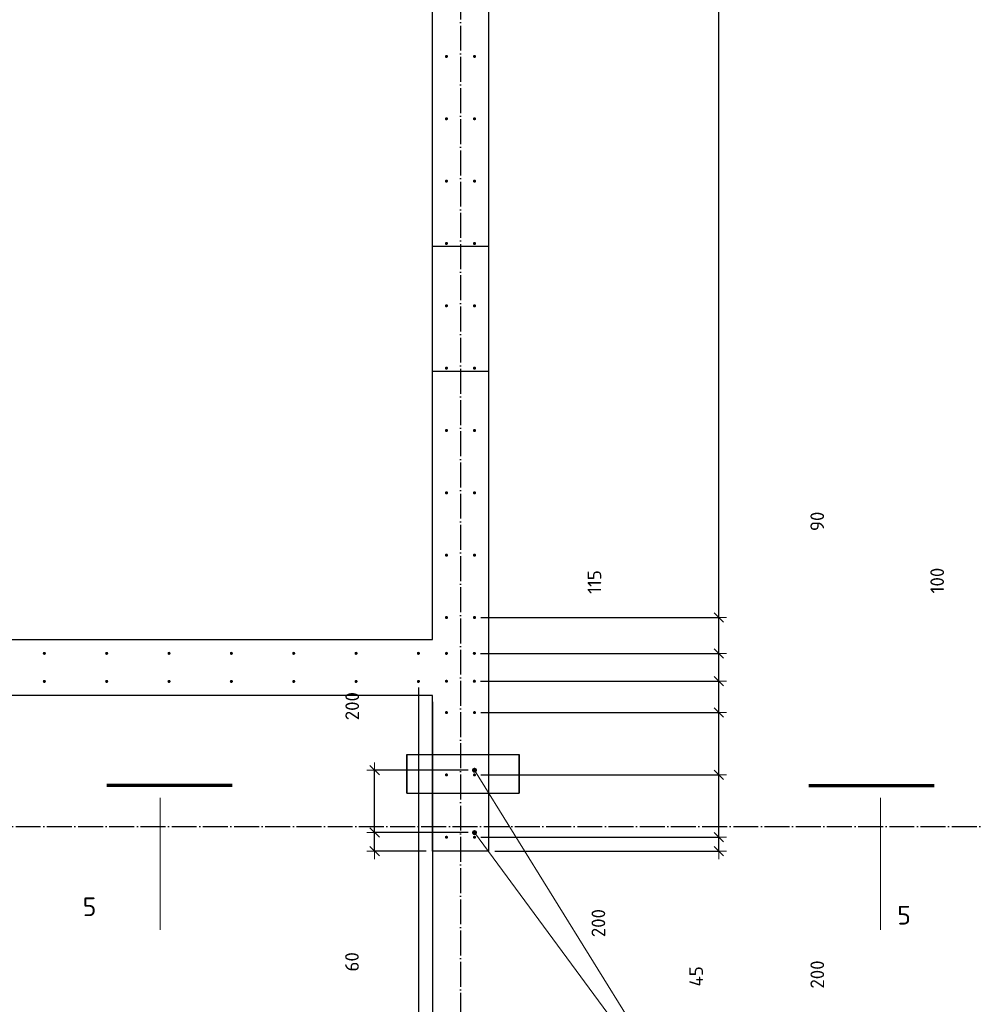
# Model space of a CAD drawing. Header units: millimetres. Extents: x 2792 to 69837, y -2757 to 29968.
# Tile 45 of 77: x 38326 to 41388, y 7829 to 10988. Entities that reach past the tile are written whole.
import ezdxf

# ---------------------------------------------------------------- set-up
doc = ezdxf.new("R2010")
doc.units = ezdxf.units.MM
doc.header["$PDMODE"] = 65
for name, pattern in [('______11', [100, 80, -10, 0, -10]), ('______5', [220, 160, -20, 20, -20]), ('________', [0])]:
    doc.linetypes.add(name, pattern=pattern)
for name, color, linetype, lineweight in [('Арм.стержн. вертикальными 1', 22, 'Continuous', 35), ('Обозначение разреза_ общее', 7, 'Continuous', 25), ('Размерная линия_ общее', 7, 'Continuous', 13)]:
    doc.layers.add(name, color=color, linetype=linetype, lineweight=lineweight)
doc.layers.add('Арм.стержн. вертикальными 2', color=7, linetype='Continuous', lineweight=35, true_color=0x006e00)
doc.layers.add('Осевая линия_ общее', color=7, linetype='______5', lineweight=13, true_color=0xa0a0a0)
doc.styles.add('ISOCPEUR', font='ISOCPEUR')
doc.dimstyles.new('DIMSTYLE_12', dxfattribs={"dimtxt": 44, "dimasz": 50, "dimexe": 0, "dimexo": 0, "dimgap": 22, "dimtad": 0, "dimdec": 0, "dimrnd": 5, "dimzin": 12, "dimdsep": 46, "dimtxsty": 'ISOCPEUR', "dimblk1": 'ALL_ML_STRICH', "dimblk2": 'ALL_ML_STRICH', "dimsah": 1, "dimcen": 0, "dimclrd": 7, "dimclre": 256, "dimclrt": 7, "dimadec": 0, "dimazin": 0, "dimtfac": 1, "dimtdec": 0, "dimtix": 1, "dimtmove": 2, "dimatfit": 3, "dimfxl": 0, "dimtvp": 1.2, "dimtzin": 0, "dimlwd": 0, "dimlwe": -3, "dimarcsym": 0})
doc.dimstyles.new('DIMSTYLE_15', dxfattribs={"dimtxt": 44, "dimasz": 50, "dimexe": 0, "dimexo": 0, "dimgap": 22, "dimtad": 0, "dimdec": 0, "dimrnd": 5, "dimzin": 12, "dimdsep": 46, "dimtxsty": 'ISOCPEUR', "dimblk1": 'ALL_ML_STRICH', "dimblk2": 'ALL_ML_STRICH', "dimsah": 1, "dimcen": 0, "dimclrd": 7, "dimclre": 256, "dimclrt": 7, "dimadec": 0, "dimazin": 0, "dimtfac": 1, "dimtdec": 0, "dimtix": 1, "dimtmove": 2, "dimatfit": 3, "dimfxl": 0, "dimtzin": 0, "dimlwd": 0, "dimlwe": -3, "dimarcsym": 0})
doc.dimstyles.new('DIMSTYLE_3', dxfattribs={"dimtxt": 44, "dimasz": 50, "dimexe": 0, "dimexo": 0, "dimgap": 22, "dimtad": 2, "dimdec": 0, "dimrnd": 5, "dimzin": 12, "dimdsep": 46, "dimtxsty": 'ISOCPEUR', "dimblk1": 'ALL_ML_STRICH', "dimblk2": 'ALL_ML_STRICH', "dimsah": 1, "dimcen": 0, "dimclrd": 7, "dimclre": 256, "dimclrt": 7, "dimadec": 0, "dimazin": 0, "dimtfac": 1, "dimtdec": 0, "dimtix": 1, "dimtmove": 2, "dimatfit": 3, "dimfxl": 0, "dimtzin": 0, "dimlwd": 0, "dimlwe": -3, "dimarcsym": 0})
doc.dimstyles.new('DIMSTYLE_8', dxfattribs={"dimtxt": 44, "dimasz": 50, "dimexe": 0, "dimexo": 0, "dimgap": 22, "dimtad": 2, "dimdec": 0, "dimrnd": 5, "dimzin": 12, "dimdsep": 46, "dimtxsty": 'ISOCPEUR', "dimblk1": 'ALL_ML_STRICH', "dimblk2": 'ALL_ML_STRICH', "dimsah": 1, "dimcen": 0, "dimclrd": 7, "dimclre": 256, "dimclrt": 7, "dimadec": 0, "dimazin": 0, "dimtfac": 1, "dimtdec": 0, "dimtix": 1, "dimtmove": 2, "dimatfit": 3, "dimfxl": 0, "dimtvp": 1.2, "dimtzin": 0, "dimlwd": 0, "dimlwe": -3, "dimarcsym": 0})

# ---------------------------------------------------------------- blocks, each defined once
blk = doc.blocks.new('ALL_ML_STRICH')
at = {"color": 0, "linetype": 'ByBlock', "lineweight": -2}
for p, q in [((-1, 0), (0.5, 0)), ((-0.3, -0.3), (0.3, 0.3)), ((0, -0.5), (0, 0.5))]:
    blk.add_line(p, q, dxfattribs=at)
blk = doc.blocks.new('*D250')
at = {"layer": 'DEFPOINTS', "color": 7, "linetype": 'Continuous', "lineweight": 13, "transparency": 33554687}
for p in [(39785, 8365), (39830, 8320), (40568.5, 8320)]:
    blk.add_point(p, dxfattribs=at)
at = {"layer": 'Размерная линия_ общее', "color": 253, "linetype": 'Continuous', "lineweight": -2, "true_color": 0xa0a0a0, "transparency": 33554687}
for p, q in [((39805, 8365), (40568.5, 8365)), ((39850, 8320), (40568.5, 8320))]:
    blk.add_line(p, q, dxfattribs=at)
at = {"layer": 'Размерная линия_ общее', "color": 7, "linetype": 'Continuous', "lineweight": -2, "transparency": 33554687}
blk.add_line((40568.5, 8320), (40568.5, 8365), dxfattribs=at)
at = {"layer": 'Размерная линия_ общее', "color": 7, "linetype": 'Continuous', "lineweight": 13, "transparency": 33554687, "xscale": 50, "yscale": 50, "zscale": 50}
for p, rotation in [((40568.5, 8365), 90), ((40568.5, 8320), 270)]:
    blk.add_blockref('ALL_ML_STRICH', p, dxfattribs=dict(at, rotation=rotation))
at = {"layer": 'Размерная линия_ общее', "color": 7, "linetype": 'Continuous', "lineweight": 13, "transparency": 33554687, "insert": (40496, 7918.8), "char_height": 44, "width": 88, "attachment_point": 5, "rotation": 90, "style": 'ISOCPEUR'}
blk.add_mtext('\\A1;{45}', dxfattribs=at)
blk = doc.blocks.new('*D251')
at = {"layer": 'DEFPOINTS', "color": 7, "linetype": 'Continuous', "lineweight": 13, "transparency": 33554687}
for p in [(39785, 8565), (39785, 8365), (40568.5, 8365)]:
    blk.add_point(p, dxfattribs=at)
at = {"layer": 'Размерная линия_ общее', "color": 253, "linetype": 'Continuous', "lineweight": -2, "true_color": 0xa0a0a0, "transparency": 33554687}
for p, q in [((39805, 8565), (40568.5, 8565)), ((39805, 8365), (40568.5, 8365))]:
    blk.add_line(p, q, dxfattribs=at)
at = {"layer": 'Размерная линия_ общее', "color": 7, "linetype": 'Continuous', "lineweight": -2, "transparency": 33554687}
blk.add_line((40568.5, 8365), (40568.5, 8565), dxfattribs=at)
at = {"layer": 'Размерная линия_ общее', "color": 7, "linetype": 'Continuous', "lineweight": 13, "transparency": 33554687, "xscale": 50, "yscale": 50, "zscale": 50}
for p, rotation in [((40568.5, 8565), 90), ((40568.5, 8365), 270)]:
    blk.add_blockref('ALL_ML_STRICH', p, dxfattribs=dict(at, rotation=rotation))
at = {"layer": 'Размерная линия_ общее', "color": 7, "linetype": 'Continuous', "lineweight": 13, "transparency": 33554687, "insert": (40884.7, 7924.7), "char_height": 44, "width": 132, "attachment_point": 5, "rotation": 90, "style": 'ISOCPEUR'}
blk.add_mtext('\\A1;{200}', dxfattribs=at)
blk = doc.blocks.new('*D252')
at = {"layer": 'DEFPOINTS', "color": 7, "linetype": 'Continuous', "lineweight": 13, "transparency": 33554687}
for p in [(39785, 8765), (39785, 8565), (40568.5, 8565)]:
    blk.add_point(p, dxfattribs=at)
at = {"layer": 'Размерная линия_ общее', "color": 253, "linetype": 'Continuous', "lineweight": -2, "true_color": 0xa0a0a0, "transparency": 33554687}
for p, q in [((39805, 8765), (40568.5, 8765)), ((39805, 8565), (40568.5, 8565))]:
    blk.add_line(p, q, dxfattribs=at)
at = {"layer": 'Размерная линия_ общее', "color": 7, "linetype": 'Continuous', "lineweight": -2, "transparency": 33554687}
blk.add_line((40568.5, 8565), (40568.5, 8765), dxfattribs=at)
at = {"layer": 'Размерная линия_ общее', "color": 7, "linetype": 'Continuous', "lineweight": 13, "transparency": 33554687, "xscale": 50, "yscale": 50, "zscale": 50}
for p, rotation in [((40568.5, 8765), 90), ((40568.5, 8565), 270)]:
    blk.add_blockref('ALL_ML_STRICH', p, dxfattribs=dict(at, rotation=rotation))
at = {"layer": 'Размерная линия_ общее', "color": 7, "linetype": 'Continuous', "lineweight": 13, "transparency": 33554687, "insert": (40182.4, 8089.6), "char_height": 44, "width": 132, "attachment_point": 5, "rotation": 90, "style": 'ISOCPEUR'}
blk.add_mtext('\\A1;{200}', dxfattribs=at)
blk = doc.blocks.new('*D253')
at = {"layer": 'DEFPOINTS', "color": 7, "linetype": 'Continuous', "lineweight": 13, "transparency": 33554687}
for p in [(39784.5, 8865.5), (39785, 8765), (40568.5, 8765)]:
    blk.add_point(p, dxfattribs=at)
at = {"layer": 'Размерная линия_ общее', "color": 253, "linetype": 'Continuous', "lineweight": -2, "true_color": 0xa0a0a0, "transparency": 33554687}
for p, q in [((39804.5, 8865.5), (40568.5, 8865.5)), ((39805, 8765), (40568.5, 8765))]:
    blk.add_line(p, q, dxfattribs=at)
at = {"layer": 'Размерная линия_ общее', "color": 7, "linetype": 'Continuous', "lineweight": -2, "transparency": 33554687}
blk.add_line((40568.5, 8765), (40568.5, 8865.5), dxfattribs=at)
at = {"layer": 'Размерная линия_ общее', "color": 7, "linetype": 'Continuous', "lineweight": 13, "transparency": 33554687, "xscale": 50, "yscale": 50, "zscale": 50}
for p, rotation in [((40568.5, 8865.5), 90), ((40568.5, 8765), 270)]:
    blk.add_blockref('ALL_ML_STRICH', p, dxfattribs=dict(at, rotation=rotation))
at = {"layer": 'Размерная линия_ общее', "color": 7, "linetype": 'Continuous', "lineweight": 13, "transparency": 33554687, "insert": (41269.3, 9188.6), "char_height": 44, "width": 132, "attachment_point": 5, "rotation": 90, "style": 'ISOCPEUR'}
blk.add_mtext('\\A1;{100}', dxfattribs=at)
blk = doc.blocks.new('*D254')
at = {"layer": 'DEFPOINTS', "color": 7, "linetype": 'Continuous', "lineweight": 13, "transparency": 33554687}
for p in [(39784.5, 8955), (39784.5, 8865.5), (40568.5, 8865.5)]:
    blk.add_point(p, dxfattribs=at)
at = {"layer": 'Размерная линия_ общее', "color": 253, "linetype": 'Continuous', "lineweight": -2, "true_color": 0xa0a0a0, "transparency": 33554687}
for p, q in [((39804.5, 8955), (40568.5, 8955)), ((39804.5, 8865.5), (40568.5, 8865.5))]:
    blk.add_line(p, q, dxfattribs=at)
at = {"layer": 'Размерная линия_ общее', "color": 7, "linetype": 'Continuous', "lineweight": -2, "transparency": 33554687}
blk.add_line((40568.5, 8865.5), (40568.5, 8955), dxfattribs=at)
at = {"layer": 'Размерная линия_ общее', "color": 7, "linetype": 'Continuous', "lineweight": 13, "transparency": 33554687, "xscale": 50, "yscale": 50, "zscale": 50}
for p, rotation in [((40568.5, 8955), 90), ((40568.5, 8865.5), 270)]:
    blk.add_blockref('ALL_ML_STRICH', p, dxfattribs=dict(at, rotation=rotation))
at = {"layer": 'Размерная линия_ общее', "color": 7, "linetype": 'Continuous', "lineweight": 13, "transparency": 33554687, "insert": (40884.5, 9378.4), "char_height": 44, "width": 88, "attachment_point": 5, "rotation": 90, "style": 'ISOCPEUR'}
blk.add_mtext('\\A1;{90}', dxfattribs=at)
blk = doc.blocks.new('*D255')
at = {"layer": 'DEFPOINTS', "color": 7, "linetype": 'Continuous', "lineweight": 13, "transparency": 33554687}
for p in [(39785, 9070), (39784.5, 8955), (40568.5, 8955)]:
    blk.add_point(p, dxfattribs=at)
at = {"layer": 'Размерная линия_ общее', "color": 253, "linetype": 'Continuous', "lineweight": -2, "true_color": 0xa0a0a0, "transparency": 33554687}
for p, q in [((39805, 9070), (40568.5, 9070)), ((39804.5, 8955), (40568.5, 8955))]:
    blk.add_line(p, q, dxfattribs=at)
at = {"layer": 'Размерная линия_ общее', "color": 7, "linetype": 'Continuous', "lineweight": -2, "transparency": 33554687}
blk.add_line((40568.5, 8955), (40568.5, 9070), dxfattribs=at)
at = {"layer": 'Размерная линия_ общее', "color": 7, "linetype": 'Continuous', "lineweight": 13, "transparency": 33554687, "xscale": 50, "yscale": 50, "zscale": 50}
for p, rotation in [((40568.5, 9070), 90), ((40568.5, 8955), 270)]:
    blk.add_blockref('ALL_ML_STRICH', p, dxfattribs=dict(at, rotation=rotation))
at = {"layer": 'Размерная линия_ общее', "color": 7, "linetype": 'Continuous', "lineweight": 13, "transparency": 33554687, "insert": (40169.6, 9183.9), "char_height": 44, "width": 132, "attachment_point": 5, "rotation": 90, "style": 'ISOCPEUR'}
blk.add_mtext('\\A1;{115}', dxfattribs=at)
blk = doc.blocks.new('*D256')
at = {"layer": 'DEFPOINTS', "color": 7, "linetype": 'Continuous', "lineweight": 13, "transparency": 33554687}
for p in [(39785, 13870), (39785, 9070), (40568.5, 9070)]:
    blk.add_point(p, dxfattribs=at)
at = {"layer": 'Размерная линия_ общее', "color": 253, "linetype": 'Continuous', "lineweight": -2, "true_color": 0xa0a0a0, "transparency": 33554687}
for p, q in [((39805, 13870), (40568.5, 13870)), ((39805, 9070), (40568.5, 9070))]:
    blk.add_line(p, q, dxfattribs=at)
at = {"layer": 'Размерная линия_ общее', "color": 7, "linetype": 'Continuous', "lineweight": -2, "transparency": 33554687}
blk.add_line((40568.5, 9070), (40568.5, 13870), dxfattribs=at)
at = {"layer": 'Размерная линия_ общее', "color": 7, "linetype": 'Continuous', "lineweight": 13, "transparency": 33554687, "xscale": 50, "yscale": 50, "zscale": 50}
for p, rotation in [((40568.5, 13870), 90), ((40568.5, 9070), 270)]:
    blk.add_blockref('ALL_ML_STRICH', p, dxfattribs=dict(at, rotation=rotation))
at = {"layer": 'Размерная линия_ общее', "color": 7, "linetype": 'Continuous', "lineweight": 13, "transparency": 33554687, "insert": (40474.5, 11314), "char_height": 44, "width": 2.2, "attachment_point": 1, "rotation": 90, "line_spacing_factor": 0.60241, "style": 'ISOCPEUR'}
blk.add_mtext('\\W0.91;24х200=4800', dxfattribs=at)
blk = doc.blocks.new('*D278')
at = {"layer": 'DEFPOINTS', "color": 7, "linetype": 'Continuous', "lineweight": 13, "transparency": 33554687}
for p in [(37205, 8865), (39605, 8865), (37205, 7342.4)]:
    blk.add_point(p, dxfattribs=at)
at = {"layer": 'Размерная линия_ общее', "color": 253, "linetype": 'Continuous', "lineweight": -2, "true_color": 0xa0a0a0, "transparency": 33554687}
for p, q in [((37205, 8845), (37205, 7342.4)), ((39605, 8845), (39605, 7342.4))]:
    blk.add_line(p, q, dxfattribs=at)
at = {"layer": 'Размерная линия_ общее', "color": 7, "linetype": 'Continuous', "lineweight": -2, "transparency": 33554687}
blk.add_line((37205, 7342.4), (39605, 7342.4), dxfattribs=at)
at = {"layer": 'Размерная линия_ общее', "color": 7, "linetype": 'Continuous', "lineweight": 13, "transparency": 33554687, "xscale": 50, "yscale": 50, "zscale": 50, "rotation": 180}
blk.add_blockref('ALL_ML_STRICH', (37205, 7342.4), dxfattribs=at)
at = {"layer": 'Размерная линия_ общее', "color": 7, "linetype": 'Continuous', "lineweight": 13, "transparency": 33554687, "xscale": 50, "yscale": 50, "zscale": 50}
blk.add_blockref('ALL_ML_STRICH', (39605, 7342.4), dxfattribs=at)
at = {"layer": 'Размерная линия_ общее', "color": 7, "linetype": 'Continuous', "lineweight": 13, "transparency": 33554687, "insert": (38255, 7436.4), "char_height": 44, "width": 2.2, "attachment_point": 1, "line_spacing_factor": 0.60241, "style": 'ISOCPEUR'}
blk.add_mtext('\\W0.91;12х200=2400', dxfattribs=at)
blk = doc.blocks.new('*D279')
at = {"layer": 'DEFPOINTS', "color": 7, "linetype": 'Continuous', "lineweight": 13, "transparency": 33554687}
for p in [(39605, 8865), (39650, 8820), (39605, 7342.4)]:
    blk.add_point(p, dxfattribs=at)
at = {"layer": 'Размерная линия_ общее', "color": 253, "linetype": 'Continuous', "lineweight": -2, "true_color": 0xa0a0a0, "transparency": 33554687}
for p, q in [((39605, 8845), (39605, 7342.4)), ((39650, 8800), (39650, 7342.4))]:
    blk.add_line(p, q, dxfattribs=at)
at = {"layer": 'Размерная линия_ общее', "color": 7, "linetype": 'Continuous', "lineweight": -2, "transparency": 33554687}
blk.add_line((39605, 7342.4), (39650, 7342.4), dxfattribs=at)
at = {"layer": 'Размерная линия_ общее', "color": 7, "linetype": 'Continuous', "lineweight": 13, "transparency": 33554687, "xscale": 50, "yscale": 50, "zscale": 50, "rotation": 180}
blk.add_blockref('ALL_ML_STRICH', (39605, 7342.4), dxfattribs=at)
at = {"layer": 'Размерная линия_ общее', "color": 7, "linetype": 'Continuous', "lineweight": 13, "transparency": 33554687, "xscale": 50, "yscale": 50, "zscale": 50}
blk.add_blockref('ALL_ML_STRICH', (39650, 7342.4), dxfattribs=at)
at = {"layer": 'Размерная линия_ общее', "color": 7, "linetype": 'Continuous', "lineweight": 13, "transparency": 33554687, "insert": (39779.7, 7413.9), "char_height": 44, "width": 88, "attachment_point": 5, "style": 'ISOCPEUR'}
blk.add_mtext('\\A1;{45}', dxfattribs=at)
blk = doc.blocks.new('*D386')
at = {"layer": 'DEFPOINTS', "color": 7, "linetype": 'Continuous', "lineweight": 13, "transparency": 33554687}
for p in [(39785, 8380), (39464.7, 8320), (39650, 8320)]:
    blk.add_point(p, dxfattribs=at)
at = {"layer": 'Размерная линия_ общее', "color": 253, "linetype": 'Continuous', "lineweight": -2, "true_color": 0xa0a0a0, "transparency": 33554687}
for p, q in [((39765, 8380), (39464.7, 8380)), ((39630, 8320), (39464.7, 8320))]:
    blk.add_line(p, q, dxfattribs=at)
at = {"layer": 'Размерная линия_ общее', "color": 7, "linetype": 'Continuous', "lineweight": -2, "transparency": 33554687}
blk.add_line((39464.7, 8320), (39464.7, 8380), dxfattribs=at)
at = {"layer": 'Размерная линия_ общее', "color": 7, "linetype": 'Continuous', "lineweight": 13, "transparency": 33554687, "xscale": 50, "yscale": 50, "zscale": 50}
for p, rotation in [((39464.7, 8380), 90), ((39464.7, 8320), 270)]:
    blk.add_blockref('ALL_ML_STRICH', p, dxfattribs=dict(at, rotation=rotation))
at = {"layer": 'Размерная линия_ общее', "color": 7, "linetype": 'Continuous', "lineweight": 13, "transparency": 33554687, "insert": (39391.9, 7965.4), "char_height": 44, "width": 88, "attachment_point": 5, "rotation": 90, "style": 'ISOCPEUR'}
blk.add_mtext('\\A1;{60}', dxfattribs=at)
blk = doc.blocks.new('*D387')
at = {"layer": 'DEFPOINTS', "color": 7, "linetype": 'Continuous', "lineweight": 13, "transparency": 33554687}
for p in [(39785, 8580), (39464.7, 8380), (39785, 8380)]:
    blk.add_point(p, dxfattribs=at)
at = {"layer": 'Размерная линия_ общее', "color": 253, "linetype": 'Continuous', "lineweight": -2, "true_color": 0xa0a0a0, "transparency": 33554687}
for p, q in [((39765, 8580), (39464.7, 8580)), ((39765, 8380), (39464.7, 8380))]:
    blk.add_line(p, q, dxfattribs=at)
at = {"layer": 'Размерная линия_ общее', "color": 7, "linetype": 'Continuous', "lineweight": -2, "transparency": 33554687}
blk.add_line((39464.7, 8380), (39464.7, 8580), dxfattribs=at)
at = {"layer": 'Размерная линия_ общее', "color": 7, "linetype": 'Continuous', "lineweight": 13, "transparency": 33554687, "xscale": 50, "yscale": 50, "zscale": 50}
for p, rotation in [((39464.7, 8580), 90), ((39464.7, 8380), 270)]:
    blk.add_blockref('ALL_ML_STRICH', p, dxfattribs=dict(at, rotation=rotation))
at = {"layer": 'Размерная линия_ общее', "color": 7, "linetype": 'Continuous', "lineweight": 13, "transparency": 33554687, "insert": (39392.7, 8785.6), "char_height": 44, "width": 132, "attachment_point": 5, "rotation": 90, "style": 'ISOCPEUR'}
blk.add_mtext('\\A1;{200}', dxfattribs=at)

msp = doc.modelspace()

# ---------------------------------------------------------------- hatches: boundary and pattern name
at = {"layer": 'Арм.стержн. вертикальными 1', "linetype": 'Continuous', "lineweight": 50, "transparency": 33554687}
for points in [[(39700, 10870), (39699.6, 10871.9), (39698.5, 10873.5), (39696.9, 10874.6), (39695, 10875), (39693.1, 10874.6), (39691.5, 10873.5), (39690.4, 10871.9), (39690, 10870), (39690.4, 10868.1), (39691.5, 10866.5), (39693.1, 10865.4), (39695, 10865), (39696.9, 10865.4), (39698.5, 10866.5), (39699.6, 10868.1)], [(39790, 10870), (39789.6, 10871.9), (39788.5, 10873.5), (39786.9, 10874.6), (39785, 10875), (39783.1, 10874.6), (39781.5, 10873.5), (39780.4, 10871.9), (39780, 10870), (39780.4, 10868.1), (39781.5, 10866.5), (39783.1, 10865.4), (39785, 10865), (39786.9, 10865.4), (39788.5, 10866.5), (39789.6, 10868.1)], [(39700, 10670), (39699.6, 10671.9), (39698.5, 10673.5), (39696.9, 10674.6), (39695, 10675), (39693.1, 10674.6), (39691.5, 10673.5), (39690.4, 10671.9), (39690, 10670), (39690.4, 10668.1), (39691.5, 10666.5), (39693.1, 10665.4), (39695, 10665), (39696.9, 10665.4), (39698.5, 10666.5), (39699.6, 10668.1)], [(39790, 10670), (39789.6, 10671.9), (39788.5, 10673.5), (39786.9, 10674.6), (39785, 10675), (39783.1, 10674.6), (39781.5, 10673.5), (39780.4, 10671.9), (39780, 10670), (39780.4, 10668.1), (39781.5, 10666.5), (39783.1, 10665.4), (39785, 10665), (39786.9, 10665.4), (39788.5, 10666.5), (39789.6, 10668.1)], [(39700, 10470), (39699.6, 10471.9), (39698.5, 10473.5), (39696.9, 10474.6), (39695, 10475), (39693.1, 10474.6), (39691.5, 10473.5), (39690.4, 10471.9), (39690, 10470), (39690.4, 10468.1), (39691.5, 10466.5), (39693.1, 10465.4), (39695, 10465), (39696.9, 10465.4), (39698.5, 10466.5), (39699.6, 10468.1)], [(39790, 10470), (39789.6, 10471.9), (39788.5, 10473.5), (39786.9, 10474.6), (39785, 10475), (39783.1, 10474.6), (39781.5, 10473.5), (39780.4, 10471.9), (39780, 10470), (39780.4, 10468.1), (39781.5, 10466.5), (39783.1, 10465.4), (39785, 10465), (39786.9, 10465.4), (39788.5, 10466.5), (39789.6, 10468.1)], [(39700, 10270), (39699.6, 10271.9), (39698.5, 10273.5), (39696.9, 10274.6), (39695, 10275), (39693.1, 10274.6), (39691.5, 10273.5), (39690.4, 10271.9), (39690, 10270), (39690.4, 10268.1), (39691.5, 10266.5), (39693.1, 10265.4), (39695, 10265), (39696.9, 10265.4), (39698.5, 10266.5), (39699.6, 10268.1)], [(39790, 10270), (39789.6, 10271.9), (39788.5, 10273.5), (39786.9, 10274.6), (39785, 10275), (39783.1, 10274.6), (39781.5, 10273.5), (39780.4, 10271.9), (39780, 10270), (39780.4, 10268.1), (39781.5, 10266.5), (39783.1, 10265.4), (39785, 10265), (39786.9, 10265.4), (39788.5, 10266.5), (39789.6, 10268.1)], [(39700, 10070), (39699.6, 10071.9), (39698.5, 10073.5), (39696.9, 10074.6), (39695, 10075), (39693.1, 10074.6), (39691.5, 10073.5), (39690.4, 10071.9), (39690, 10070), (39690.4, 10068.1), (39691.5, 10066.5), (39693.1, 10065.4), (39695, 10065), (39696.9, 10065.4), (39698.5, 10066.5), (39699.6, 10068.1)], [(39790, 10070), (39789.6, 10071.9), (39788.5, 10073.5), (39786.9, 10074.6), (39785, 10075), (39783.1, 10074.6), (39781.5, 10073.5), (39780.4, 10071.9), (39780, 10070), (39780.4, 10068.1), (39781.5, 10066.5), (39783.1, 10065.4), (39785, 10065), (39786.9, 10065.4), (39788.5, 10066.5), (39789.6, 10068.1)], [(39700, 9870), (39699.6, 9871.9), (39698.5, 9873.5), (39696.9, 9874.6), (39695, 9875), (39693.1, 9874.6), (39691.5, 9873.5), (39690.4, 9871.9), (39690, 9870), (39690.4, 9868.1), (39691.5, 9866.5), (39693.1, 9865.4), (39695, 9865), (39696.9, 9865.4), (39698.5, 9866.5), (39699.6, 9868.1)], [(39790, 9870), (39789.6, 9871.9), (39788.5, 9873.5), (39786.9, 9874.6), (39785, 9875), (39783.1, 9874.6), (39781.5, 9873.5), (39780.4, 9871.9), (39780, 9870), (39780.4, 9868.1), (39781.5, 9866.5), (39783.1, 9865.4), (39785, 9865), (39786.9, 9865.4), (39788.5, 9866.5), (39789.6, 9868.1)], [(39700, 9670), (39699.6, 9671.9), (39698.5, 9673.5), (39696.9, 9674.6), (39695, 9675), (39693.1, 9674.6), (39691.5, 9673.5), (39690.4, 9671.9), (39690, 9670), (39690.4, 9668.1), (39691.5, 9666.5), (39693.1, 9665.4), (39695, 9665), (39696.9, 9665.4), (39698.5, 9666.5), (39699.6, 9668.1)], [(39790, 9670), (39789.6, 9671.9), (39788.5, 9673.5), (39786.9, 9674.6), (39785, 9675), (39783.1, 9674.6), (39781.5, 9673.5), (39780.4, 9671.9), (39780, 9670), (39780.4, 9668.1), (39781.5, 9666.5), (39783.1, 9665.4), (39785, 9665), (39786.9, 9665.4), (39788.5, 9666.5), (39789.6, 9668.1)], [(39700, 9470), (39699.6, 9471.9), (39698.5, 9473.5), (39696.9, 9474.6), (39695, 9475), (39693.1, 9474.6), (39691.5, 9473.5), (39690.4, 9471.9), (39690, 9470), (39690.4, 9468.1), (39691.5, 9466.5), (39693.1, 9465.4), (39695, 9465), (39696.9, 9465.4), (39698.5, 9466.5), (39699.6, 9468.1)], [(39790, 9470), (39789.6, 9471.9), (39788.5, 9473.5), (39786.9, 9474.6), (39785, 9475), (39783.1, 9474.6), (39781.5, 9473.5), (39780.4, 9471.9), (39780, 9470), (39780.4, 9468.1), (39781.5, 9466.5), (39783.1, 9465.4), (39785, 9465), (39786.9, 9465.4), (39788.5, 9466.5), (39789.6, 9468.1)], [(39700, 9270), (39699.6, 9271.9), (39698.5, 9273.5), (39696.9, 9274.6), (39695, 9275), (39693.1, 9274.6), (39691.5, 9273.5), (39690.4, 9271.9), (39690, 9270), (39690.4, 9268.1), (39691.5, 9266.5), (39693.1, 9265.4), (39695, 9265), (39696.9, 9265.4), (39698.5, 9266.5), (39699.6, 9268.1)], [(39790, 9270), (39789.6, 9271.9), (39788.5, 9273.5), (39786.9, 9274.6), (39785, 9275), (39783.1, 9274.6), (39781.5, 9273.5), (39780.4, 9271.9), (39780, 9270), (39780.4, 9268.1), (39781.5, 9266.5), (39783.1, 9265.4), (39785, 9265), (39786.9, 9265.4), (39788.5, 9266.5), (39789.6, 9268.1)], [(39700, 9070), (39699.6, 9071.9), (39698.5, 9073.5), (39696.9, 9074.6), (39695, 9075), (39693.1, 9074.6), (39691.5, 9073.5), (39690.4, 9071.9), (39690, 9070), (39690.4, 9068.1), (39691.5, 9066.5), (39693.1, 9065.4), (39695, 9065), (39696.9, 9065.4), (39698.5, 9066.5), (39699.6, 9068.1)], [(39790, 9070), (39789.6, 9071.9), (39788.5, 9073.5), (39786.9, 9074.6), (39785, 9075), (39783.1, 9074.6), (39781.5, 9073.5), (39780.4, 9071.9), (39780, 9070), (39780.4, 9068.1), (39781.5, 9066.5), (39783.1, 9065.4), (39785, 9065), (39786.9, 9065.4), (39788.5, 9066.5), (39789.6, 9068.1)], [(38410, 8955), (38409.6, 8956.9), (38408.5, 8958.5), (38406.9, 8959.6), (38405, 8960), (38403.1, 8959.6), (38401.5, 8958.5), (38400.4, 8956.9), (38400, 8955), (38400.4, 8953.1), (38401.5, 8951.5), (38403.1, 8950.4), (38405, 8950), (38406.9, 8950.4), (38408.5, 8951.5), (38409.6, 8953.1)], [(38610, 8955), (38609.6, 8956.9), (38608.5, 8958.5), (38606.9, 8959.6), (38605, 8960), (38603.1, 8959.6), (38601.5, 8958.5), (38600.4, 8956.9), (38600, 8955), (38600.4, 8953.1), (38601.5, 8951.5), (38603.1, 8950.4), (38605, 8950), (38606.9, 8950.4), (38608.5, 8951.5), (38609.6, 8953.1)], [(38810, 8955), (38809.6, 8956.9), (38808.5, 8958.5), (38806.9, 8959.6), (38805, 8960), (38803.1, 8959.6), (38801.5, 8958.5), (38800.4, 8956.9), (38800, 8955), (38800.4, 8953.1), (38801.5, 8951.5), (38803.1, 8950.4), (38805, 8950), (38806.9, 8950.4), (38808.5, 8951.5), (38809.6, 8953.1)], [(39010, 8955), (39009.6, 8956.9), (39008.5, 8958.5), (39006.9, 8959.6), (39005, 8960), (39003.1, 8959.6), (39001.5, 8958.5), (39000.4, 8956.9), (39000, 8955), (39000.4, 8953.1), (39001.5, 8951.5), (39003.1, 8950.4), (39005, 8950), (39006.9, 8950.4), (39008.5, 8951.5), (39009.6, 8953.1)], [(39210, 8955), (39209.6, 8956.9), (39208.5, 8958.5), (39206.9, 8959.6), (39205, 8960), (39203.1, 8959.6), (39201.5, 8958.5), (39200.4, 8956.9), (39200, 8955), (39200.4, 8953.1), (39201.5, 8951.5), (39203.1, 8950.4), (39205, 8950), (39206.9, 8950.4), (39208.5, 8951.5), (39209.6, 8953.1)], [(39410, 8955), (39409.6, 8956.9), (39408.5, 8958.5), (39406.9, 8959.6), (39405, 8960), (39403.1, 8959.6), (39401.5, 8958.5), (39400.4, 8956.9), (39400, 8955), (39400.4, 8953.1), (39401.5, 8951.5), (39403.1, 8950.4), (39405, 8950), (39406.9, 8950.4), (39408.5, 8951.5), (39409.6, 8953.1)], [(39610, 8955), (39609.6, 8956.9), (39608.5, 8958.5), (39606.9, 8959.6), (39605, 8960), (39603.1, 8959.6), (39601.5, 8958.5), (39600.4, 8956.9), (39600, 8955), (39600.4, 8953.1), (39601.5, 8951.5), (39603.1, 8950.4), (39605, 8950), (39606.9, 8950.4), (39608.5, 8951.5), (39609.6, 8953.1)], [(39700, 8955), (39699.6, 8956.9), (39698.5, 8958.5), (39696.9, 8959.6), (39695, 8960), (39693.1, 8959.6), (39691.5, 8958.5), (39690.4, 8956.9), (39690, 8955), (39690.4, 8953.1), (39691.5, 8951.5), (39693.1, 8950.4), (39695, 8950), (39696.9, 8950.4), (39698.5, 8951.5), (39699.6, 8953.1)], [(39789.5, 8955), (39789.2, 8956.9), (39788.1, 8958.5), (39786.4, 8959.6), (39784.5, 8960), (39782.6, 8959.6), (39781, 8958.5), (39779.9, 8956.9), (39779.5, 8955), (39779.9, 8953.1), (39781, 8951.5), (39782.6, 8950.4), (39784.5, 8950), (39786.4, 8950.4), (39788.1, 8951.5), (39789.2, 8953.1)], [(38410, 8865), (38409.6, 8866.9), (38408.5, 8868.5), (38406.9, 8869.6), (38405, 8870), (38403.1, 8869.6), (38401.5, 8868.5), (38400.4, 8866.9), (38400, 8865), (38400.4, 8863.1), (38401.5, 8861.5), (38403.1, 8860.4), (38405, 8860), (38406.9, 8860.4), (38408.5, 8861.5), (38409.6, 8863.1)], [(38610, 8865), (38609.6, 8866.9), (38608.5, 8868.5), (38606.9, 8869.6), (38605, 8870), (38603.1, 8869.6), (38601.5, 8868.5), (38600.4, 8866.9), (38600, 8865), (38600.4, 8863.1), (38601.5, 8861.5), (38603.1, 8860.4), (38605, 8860), (38606.9, 8860.4), (38608.5, 8861.5), (38609.6, 8863.1)], [(38810, 8865), (38809.6, 8866.9), (38808.5, 8868.5), (38806.9, 8869.6), (38805, 8870), (38803.1, 8869.6), (38801.5, 8868.5), (38800.4, 8866.9), (38800, 8865), (38800.4, 8863.1), (38801.5, 8861.5), (38803.1, 8860.4), (38805, 8860), (38806.9, 8860.4), (38808.5, 8861.5), (38809.6, 8863.1)], [(39010, 8865), (39009.6, 8866.9), (39008.5, 8868.5), (39006.9, 8869.6), (39005, 8870), (39003.1, 8869.6), (39001.5, 8868.5), (39000.4, 8866.9), (39000, 8865), (39000.4, 8863.1), (39001.5, 8861.5), (39003.1, 8860.4), (39005, 8860), (39006.9, 8860.4), (39008.5, 8861.5), (39009.6, 8863.1)], [(39210, 8865), (39209.6, 8866.9), (39208.5, 8868.5), (39206.9, 8869.6), (39205, 8870), (39203.1, 8869.6), (39201.5, 8868.5), (39200.4, 8866.9), (39200, 8865), (39200.4, 8863.1), (39201.5, 8861.5), (39203.1, 8860.4), (39205, 8860), (39206.9, 8860.4), (39208.5, 8861.5), (39209.6, 8863.1)], [(39410, 8865), (39409.6, 8866.9), (39408.5, 8868.5), (39406.9, 8869.6), (39405, 8870), (39403.1, 8869.6), (39401.5, 8868.5), (39400.4, 8866.9), (39400, 8865), (39400.4, 8863.1), (39401.5, 8861.5), (39403.1, 8860.4), (39405, 8860), (39406.9, 8860.4), (39408.5, 8861.5), (39409.6, 8863.1)], [(39610, 8865), (39609.6, 8866.9), (39608.5, 8868.5), (39606.9, 8869.6), (39605, 8870), (39603.1, 8869.6), (39601.5, 8868.5), (39600.4, 8866.9), (39600, 8865), (39600.4, 8863.1), (39601.5, 8861.5), (39603.1, 8860.4), (39605, 8860), (39606.9, 8860.4), (39608.5, 8861.5), (39609.6, 8863.1)], [(39700, 8865.5), (39699.6, 8867.4), (39698.5, 8869), (39696.9, 8870.1), (39695, 8870.5), (39693.1, 8870.1), (39691.5, 8869), (39690.4, 8867.4), (39690, 8865.5), (39690.4, 8863.6), (39691.5, 8861.9), (39693.1, 8860.8), (39695, 8860.5), (39696.9, 8860.8), (39698.5, 8861.9), (39699.6, 8863.6)], [(39789.5, 8865.5), (39789.2, 8867.4), (39788.1, 8869), (39786.4, 8870.1), (39784.5, 8870.5), (39782.6, 8870.1), (39781, 8869), (39779.9, 8867.4), (39779.5, 8865.5), (39779.9, 8863.6), (39781, 8861.9), (39782.6, 8860.8), (39784.5, 8860.5), (39786.4, 8860.8), (39788.1, 8861.9), (39789.2, 8863.6)], [(39700, 8765), (39699.6, 8766.9), (39698.5, 8768.5), (39696.9, 8769.6), (39695, 8770), (39693.1, 8769.6), (39691.5, 8768.5), (39690.4, 8766.9), (39690, 8765), (39690.4, 8763.1), (39691.5, 8761.5), (39693.1, 8760.4), (39695, 8760), (39696.9, 8760.4), (39698.5, 8761.5), (39699.6, 8763.1)], [(39790, 8765), (39789.6, 8766.9), (39788.5, 8768.5), (39786.9, 8769.6), (39785, 8770), (39783.1, 8769.6), (39781.5, 8768.5), (39780.4, 8766.9), (39780, 8765), (39780.4, 8763.1), (39781.5, 8761.5), (39783.1, 8760.4), (39785, 8760), (39786.9, 8760.4), (39788.5, 8761.5), (39789.6, 8763.1)], [(39700, 8565), (39699.6, 8566.9), (39698.5, 8568.5), (39696.9, 8569.6), (39695, 8570), (39693.1, 8569.6), (39691.5, 8568.5), (39690.4, 8566.9), (39690, 8565), (39690.4, 8563.1), (39691.5, 8561.5), (39693.1, 8560.4), (39695, 8560), (39696.9, 8560.4), (39698.5, 8561.5), (39699.6, 8563.1)], [(39790, 8565), (39789.6, 8566.9), (39788.5, 8568.5), (39786.9, 8569.6), (39785, 8570), (39783.1, 8569.6), (39781.5, 8568.5), (39780.4, 8566.9), (39780, 8565), (39780.4, 8563.1), (39781.5, 8561.5), (39783.1, 8560.4), (39785, 8560), (39786.9, 8560.4), (39788.5, 8561.5), (39789.6, 8563.1)], [(39700, 8365), (39699.6, 8366.9), (39698.5, 8368.5), (39696.9, 8369.6), (39695, 8370), (39693.1, 8369.6), (39691.5, 8368.5), (39690.4, 8366.9), (39690, 8365), (39690.4, 8363.1), (39691.5, 8361.5), (39693.1, 8360.4), (39695, 8360), (39696.9, 8360.4), (39698.5, 8361.5), (39699.6, 8363.1)], [(39790, 8365), (39789.6, 8366.9), (39788.5, 8368.5), (39786.9, 8369.6), (39785, 8370), (39783.1, 8369.6), (39781.5, 8368.5), (39780.4, 8366.9), (39780, 8365), (39780.4, 8363.1), (39781.5, 8361.5), (39783.1, 8360.4), (39785, 8360), (39786.9, 8360.4), (39788.5, 8361.5), (39789.6, 8363.1)]]:
    msp.add_hatch(color=4, dxfattribs=at).paths.add_polyline_path(points)
at = {"layer": 'Арм.стержн. вертикальными 2', "linetype": 'Continuous', "lineweight": 50, "transparency": 33554687}
for points in [[(39793, 8580), (39792.4, 8583.1), (39790.7, 8585.7), (39788.1, 8587.4), (39785, 8588), (39781.9, 8587.4), (39779.3, 8585.7), (39777.6, 8583.1), (39777, 8580), (39777.6, 8576.9), (39779.3, 8574.3), (39781.9, 8572.6), (39785, 8572), (39788.1, 8572.6), (39790.7, 8574.3), (39792.4, 8576.9)], [(39793, 8380), (39792.4, 8383.1), (39790.7, 8385.7), (39788.1, 8387.4), (39785, 8388), (39781.9, 8387.4), (39779.3, 8385.7), (39777.6, 8383.1), (39777, 8380), (39777.6, 8376.9), (39779.3, 8374.3), (39781.9, 8372.6), (39785, 8372), (39788.1, 8372.6), (39790.7, 8374.3), (39792.4, 8376.9)]]:
    msp.add_hatch(color=7, dxfattribs=at).paths.add_polyline_path(points)

# ---------------------------------------------------------------- linework, layer by layer
at = {"color": 7, "linetype": 'Continuous', "lineweight": 25, "transparency": 33554687}
for p, q in [((39650, 9000), (39650, 12695)), ((39830, 12695), (39830, 8320)), ((37120, 9000), (39650, 9000)), ((39650, 8820), (37120, 8820)), ((39650, 8320), (39650, 8820)), ((39830, 8320), (39650, 8320))]:
    msp.add_line(p, q, dxfattribs=at)
at = {"color": 253, "linetype": '________', "lineweight": 25, "true_color": 0xababab, "transparency": 33554687}
for p, q in [((39830, 10260), (39650, 10260)), ((39650, 9860), (39830, 9860))]:
    msp.add_line(p, q, dxfattribs=at)
at = {"color": 52, "linetype": 'Continuous', "lineweight": -3, "transparency": 33554687}
for p, q in [((39568.2, 8630.7), (39928.2, 8630.7)), ((39568.2, 8630.7), (39928.2, 8630.7)), ((39568.2, 8630.7), (39568.2, 8506.4)), ((39568.2, 8506.4), (39568.2, 8630.7)), ((39928.2, 8630.7), (39928.2, 8506.4)), ((39928.2, 8506.4), (39928.2, 8630.7)), ((39568.2, 8506.4), (39928.2, 8506.4)), ((39568.2, 8506.4), (39928.2, 8506.4))]:
    msp.add_line(p, q, dxfattribs=at)
at = {"layer": 'Арм.стержн. вертикальными 2', "color": 7, "linetype": 'Continuous', "lineweight": 13, "transparency": 33554687}
for q in [(39785, 8580), (39785, 8380)]:
    msp.add_line((40561, 7329.1), q, dxfattribs=at)
at = {"layer": 'Обозначение разреза_ общее', "color": 7, "linetype": 'Continuous', "lineweight": 70, "transparency": 33554687}
for p, q in [((39007.2, 8531.6), (38605.2, 8531.6)), ((40857.2, 8531.6), (41259.2, 8531.6))]:
    msp.add_line(p, q, dxfattribs=at)
at = {"layer": 'Обозначение разреза_ общее', "color": 7, "linetype": 'Continuous', "lineweight": 13, "transparency": 33554687}
for p, q in [((38776.5, 8491.7), (38776.5, 8067.7)), ((41087.9, 8491.7), (41087.9, 8067.7))]:
    msp.add_line(p, q, dxfattribs=at)
at = {"layer": 'Осевая линия_ общее', "color": 253, "linetype": '______11', "lineweight": -3, "true_color": 0xa0a0a0, "transparency": 33554687}
for p, q in [((39740, 14272), (39740, -2614.4)), ((25200, 8400), (69714.9, 8400))]:
    msp.add_line(p, q, dxfattribs=at)

# ---------------------------------------------------------------- texts
at = {"layer": 'Обозначение разреза_ общее', "color": 7, "linetype": 'Continuous', "lineweight": 13, "transparency": 33554687, "char_height": 60, "width": 65.333, "attachment_point": 7, "style": 'ISOCPEUR'}
for insert in [(38528.1, 8112.1), (41141.2, 8085)]:
    msp.add_mtext('\\A1;{\\fISOCPEUR|i0|b0;\\H60.000000;\\W1.000000;\\C7;5}\\P', dxfattribs=dict(at, insert=insert))

# ---------------------------------------------------------------- dimensions: what is measured, and where the dimension line sits
at = {"layer": 'Размерная линия_ общее', "color": 7, "linetype": 'Continuous', "lineweight": 13, "transparency": 33554687}
dim = msp.add_linear_dim(base=(40568.5, 13870), p1=(39805, 9070), p2=(39805, 13870), angle=90, text='\\W0.91;24х200=4800', dimstyle='DIMSTYLE_3', override={"dimpost": '<>', "dimclrd": 7, "dimclre": 253, "dimclrt": 7, "dimlwd": 0, "dimlwe": 65533}, dxfattribs=at)
dim.commit()
dim.dimension.update_dxf_attribs({"geometry": '*D256', "text_midpoint": (40546.5, 11470), "dimtype": 160})
for base, p1, p2, dimstyle, picture, middle in [((40568.5157, 8955), (39804.5313, 8865.4687), (39804.5313, 8955), 'DIMSTYLE_12', '*D254', (40884.5255, 9378.3663)), ((40568.5157, 8865.4687), (39804.9997, 8765), (39804.5313, 8865.4687), 'DIMSTYLE_12', '*D253', (41269.3428, 9188.6314)), ((40568.5, 9070), (39804.5, 8955), (39805, 9070), 'DIMSTYLE_8', '*D255', (40169.6, 9183.9)), ((39464.7, 8580), (39765, 8380), (39765, 8580), 'DIMSTYLE_3', '*D387', (39392.7, 8785.6)), ((40568.5, 8765), (39805, 8565), (39805, 8765), 'DIMSTYLE_3', '*D252', (40182.4, 8089.6)), ((40568.5, 8565), (39805, 8365), (39805, 8565), 'DIMSTYLE_15', '*D251', (40884.7, 7924.7)), ((39464.7, 8380), (39630, 8320), (39765, 8380), 'DIMSTYLE_8', '*D386', (39391.9, 7965.4)), ((40568.5, 8365), (39850, 8320), (39805, 8365), 'DIMSTYLE_8', '*D250', (40496, 7918.8))]:
    dim = msp.add_linear_dim(base=base, p1=p1, p2=p2, angle=90, dimstyle=dimstyle, override={"dimpost": '<>', "dimclrd": 7, "dimclre": 253, "dimclrt": 7, "dimlwd": 0, "dimlwe": 65533}, dxfattribs=at)
    dim.commit()
    dim.dimension.update_dxf_attribs({"geometry": picture, "text_midpoint": middle, "dimtype": 160})
dim = msp.add_linear_dim(base=(39605, 7342.4), p1=(37205, 8845), p2=(39605, 8845), text='\\W0.91;12х200=2400', dimstyle='DIMSTYLE_3', override={"dimpost": '<>', "dimclrd": 7, "dimclre": 253, "dimclrt": 7, "dimlwd": 0, "dimlwe": 65533}, dxfattribs=at)
dim.commit()
dim.dimension.update_dxf_attribs({"geometry": '*D278', "text_midpoint": (38405, 7364.4), "dimtype": 160})
dim = msp.add_linear_dim(base=(39650, 7342.4), p1=(39605, 8845), p2=(39650, 8800), dimstyle='DIMSTYLE_8', override={"dimpost": '<>', "dimclrd": 7, "dimclre": 253, "dimclrt": 7, "dimlwd": 0, "dimlwe": 65533}, dxfattribs=at)
dim.commit()
dim.dimension.update_dxf_attribs({"geometry": '*D279', "text_midpoint": (39779.7, 7413.9), "dimtype": 160})

doc.saveas('drawing.dxf')
